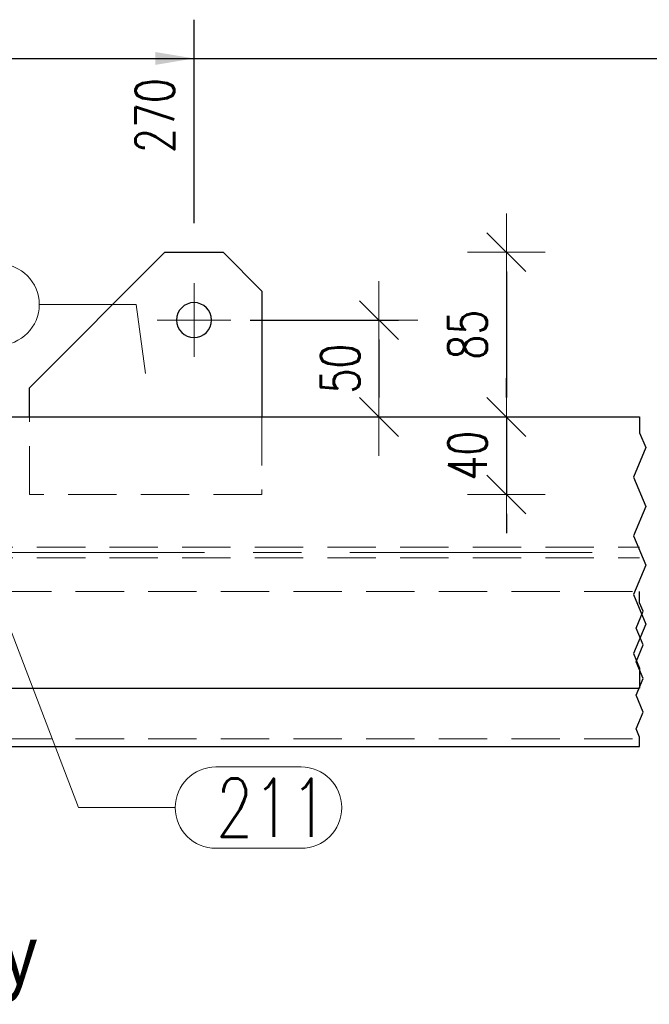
# Model space of a CAD drawing. Header units: millimetres. Extents: x -144 to 709, y 12312 to 12982.
# Tile 7 of 57: x -44 to -12, y 12370 to 12421. Entities that reach past the tile are written whole.
import ezdxf

# ---------------------------------------------------------------- set-up
doc = ezdxf.new("R2010")
doc.units = ezdxf.units.MM
doc.header["$LTSCALE"] = 10
doc.linetypes.add('HIDDEN', pattern=[0.375, 0.25, -0.125])
doc.linetypes.add('MITTE', pattern=[2, 1.25, -0.25, 0.25, -0.25])
doc.layers.get('Defpoints').update_dxf_attribs({"color": 1})
for name, color, linetype, lineweight in [('PS_DIM', 4, 'Continuous', 13), ('PS_Hidden', 2, 'HIDDEN', 9), ('PS_Mid', 5, 'MITTE', 15), ('PS_Pos', 1, 'Continuous', 15), ('PS_Shape', 161, 'Continuous', 30), ('PS_SOLID', 7, 'Continuous', 30), ('PS_TEXT', 3, 'Continuous', 18)]:
    doc.layers.add(name, color=color, linetype=linetype, lineweight=lineweight)
doc.styles.add('gil', font='txt', dxfattribs={"width": 0.9})
doc.styles.add('simplex', font='simplex.shx', dxfattribs={"width": 0.75})
doc.dimstyles.new('1_10_GŁ_DS1-LS10', dxfattribs={"dimtxt": 2, "dimasz": 2, "dimexe": 2, "dimexo": 5, "dimgap": 1, "dimtad": 1, "dimjust": 4, "dimdec": 0, "dimlfac": 10, "dimtxsty": 'simplex', "dimblk1": 'NONE', "dimsah": 1, "dimcen": 2, "dimclrd": 256, "dimclre": 256, "dimclrt": 3, "dimadec": 1, "dimazin": 0, "dimtfac": 1, "dimtdec": 0, "dimtmove": 2, "dimatfit": 3, "dimfxl": 1, "dimarcsym": 0})
doc.dimstyles.new('1_10_PRZ', dxfattribs={"dimtxt": 2, "dimasz": 1, "dimexe": 2, "dimexo": 5, "dimgap": 1, "dimtad": 1, "dimdec": 0, "dimlfac": 10, "dimtxsty": 'simplex', "dimblk": 'dimznak', "dimcen": 2, "dimse1": 1, "dimse2": 1, "dimclrt": 3, "dimadec": 1, "dimazin": 0, "dimtfac": 1, "dimtdec": 0, "dimtix": 1, "dimtmove": 2, "dimatfit": 3, "dimldrblk": 'dim-grot', "dimfxl": 1, "dimarcsym": 0})
doc.dimstyles.new('1_10_SC', dxfattribs={"dimtxt": 2, "dimasz": 1, "dimexe": 1, "dimexo": 1, "dimgap": 1, "dimtad": 1, "dimdec": 0, "dimlfac": 10, "dimtxsty": 'simplex', "dimblk": 'dimznak', "dimcen": 2, "dimclrd": 256, "dimclre": 256, "dimclrt": 3, "dimadec": 1, "dimazin": 0, "dimtfac": 1, "dimtdec": 0, "dimtix": 1, "dimtmove": 2, "dimatfit": 3, "dimldrblk": 'dim-grot', "dimfxl": 1, "dimarcsym": 0})

# ---------------------------------------------------------------- blocks, each defined once
blk = doc.blocks.new('*D199')
at = {"layer": 'Defpoints', "color": 0, "transparency": 16777216}
for p in [(-35.165, 12419.049), (-35.165, 12405.549), (-62.117, 12386.549)]:
    blk.add_point(p, dxfattribs=at)
at = {"layer": 'PS_DIM', "lineweight": -2, "transparency": 16777216}
for p, q in [((-62.117, 12391.549), (-62.117, 12421.049)), ((-35.165, 12410.549), (-35.165, 12421.049)), ((-62.117, 12419.049), (-37.165, 12419.049))]:
    blk.add_line(p, q, dxfattribs=at)
at = {"layer": 'PS_DIM', "transparency": 16777216}
blk.add_solid([(-37.165, 12419.382), (-37.165, 12418.715), (-35.165, 12419.049)], dxfattribs=at)
at = {"layer": 'PS_DIM', "color": 3, "transparency": 16777216, "insert": (-37.185, 12416.1), "char_height": 2, "attachment_point": 5, "rotation": 90, "style": 'simplex'}
blk.add_mtext('270', dxfattribs=at)
blk = doc.blocks.new('_None')
blk = doc.blocks.new('*D200')
at = {"layer": 'Defpoints', "color": 0, "transparency": 16777216}
for p in [(60.835, 12419.049), (60.835, 12405.549), (-62.117, 12386.549)]:
    blk.add_point(p, dxfattribs=at)
at = {"layer": 'PS_DIM', "lineweight": -2, "transparency": 16777216}
for p, q in [((-62.117, 12391.549), (-62.117, 12421.049)), ((60.835, 12410.549), (60.835, 12421.049)), ((-62.117, 12419.049), (58.835, 12419.049))]:
    blk.add_line(p, q, dxfattribs=at)
at = {"layer": 'PS_DIM', "transparency": 16777216}
blk.add_solid([(58.835, 12419.382), (58.835, 12418.715), (60.835, 12419.049)], dxfattribs=at)
at = {"layer": 'PS_DIM', "color": 3, "transparency": 16777216, "insert": (58.815, 12415.386), "char_height": 2, "attachment_point": 5, "rotation": 90, "style": 'simplex'}
blk.add_mtext('4670', dxfattribs=at)
blk = doc.blocks.new('*D201')
at = {"layer": 'Defpoints', "color": 0, "transparency": 16777216}
for p in [(80.835, 12419.049), (80.835, 12405.549), (-62.117, 12386.549)]:
    blk.add_point(p, dxfattribs=at)
at = {"layer": 'PS_DIM', "lineweight": -2, "transparency": 16777216}
for p, q in [((-62.117, 12391.549), (-62.117, 12421.049)), ((80.835, 12410.549), (80.835, 12421.049)), ((-62.117, 12419.049), (78.835, 12419.049))]:
    blk.add_line(p, q, dxfattribs=at)
at = {"layer": 'PS_DIM', "transparency": 16777216}
blk.add_solid([(78.835, 12419.382), (78.835, 12418.715), (80.835, 12419.049)], dxfattribs=at)
at = {"layer": 'PS_DIM', "color": 3, "transparency": 16777216, "insert": (78.815, 12415.386), "char_height": 2, "attachment_point": 5, "rotation": 90, "style": 'simplex'}
blk.add_mtext('4870', dxfattribs=at)
blk = doc.blocks.new('*D202')
at = {"layer": 'Defpoints', "color": 0, "transparency": 16777216}
for p in [(92.273, 12419.049), (92.273, 12398.049), (-62.117, 12386.549)]:
    blk.add_point(p, dxfattribs=at)
at = {"layer": 'PS_DIM', "lineweight": -2, "transparency": 16777216}
for p, q in [((-62.117, 12391.549), (-62.117, 12421.049)), ((92.273, 12403.049), (92.273, 12421.049)), ((-62.117, 12419.049), (90.273, 12419.049))]:
    blk.add_line(p, q, dxfattribs=at)
at = {"layer": 'PS_DIM', "transparency": 16777216}
blk.add_solid([(90.273, 12419.382), (90.273, 12418.715), (92.273, 12419.049)], dxfattribs=at)
at = {"layer": 'PS_DIM', "color": 3, "transparency": 16777216, "insert": (90.253, 12415.35), "char_height": 2, "attachment_point": 5, "rotation": 90, "style": 'simplex'}
blk.add_mtext('4984', dxfattribs=at)
blk = doc.blocks.new('*D203')
at = {"layer": 'Defpoints', "color": 0, "transparency": 16777216}
for p in [(101.273, 12419.049), (101.273, 12398.049), (-62.117, 12386.549)]:
    blk.add_point(p, dxfattribs=at)
at = {"layer": 'PS_DIM', "lineweight": -2, "transparency": 16777216}
for p, q in [((-62.117, 12391.549), (-62.117, 12421.049)), ((101.273, 12403.049), (101.273, 12421.049)), ((-62.117, 12419.049), (99.273, 12419.049))]:
    blk.add_line(p, q, dxfattribs=at)
at = {"layer": 'PS_DIM', "transparency": 16777216}
blk.add_solid([(99.273, 12419.382), (99.273, 12418.715), (101.273, 12419.049)], dxfattribs=at)
at = {"layer": 'PS_DIM', "color": 3, "transparency": 16777216, "insert": (99.253, 12415.35), "char_height": 2, "attachment_point": 5, "rotation": 90, "style": 'simplex'}
blk.add_mtext('5074', dxfattribs=at)
blk = doc.blocks.new('*D204')
at = {"layer": 'Defpoints', "color": 0, "transparency": 16777216}
for p in [(243.673, 12419.049), (243.673, 12405.549), (-62.117, 12386.549)]:
    blk.add_point(p, dxfattribs=at)
at = {"layer": 'PS_DIM', "lineweight": -2, "transparency": 16777216}
for p, q in [((-62.117, 12391.549), (-62.117, 12421.049)), ((243.673, 12410.549), (243.673, 12421.049)), ((-62.117, 12419.049), (241.673, 12419.049))]:
    blk.add_line(p, q, dxfattribs=at)
at = {"layer": 'PS_DIM', "transparency": 16777216}
blk.add_solid([(241.673, 12419.382), (241.673, 12418.715), (243.673, 12419.049)], dxfattribs=at)
at = {"layer": 'PS_DIM', "color": 3, "transparency": 16777216, "insert": (241.653, 12415.493), "char_height": 2, "attachment_point": 5, "rotation": 90, "style": 'simplex'}
blk.add_mtext('9914', dxfattribs=at)
blk = doc.blocks.new('*D205')
at = {"layer": 'Defpoints', "color": 0, "transparency": 16777216}
for p in [(253.46, 12419.049), (253.46, 12398.049), (-62.117, 12386.549)]:
    blk.add_point(p, dxfattribs=at)
at = {"layer": 'PS_DIM', "lineweight": -2, "transparency": 16777216}
for p, q in [((-62.117, 12391.549), (-62.117, 12421.049)), ((253.46, 12403.049), (253.46, 12421.049)), ((-62.117, 12419.049), (251.46, 12419.049))]:
    blk.add_line(p, q, dxfattribs=at)
at = {"layer": 'PS_DIM', "transparency": 16777216}
blk.add_solid([(251.46, 12419.382), (251.46, 12418.715), (253.46, 12419.049)], dxfattribs=at)
at = {"layer": 'PS_DIM', "color": 3, "transparency": 16777216, "insert": (251.44, 12414.957), "char_height": 2, "attachment_point": 5, "rotation": 90, "style": 'simplex'}
blk.add_mtext('10012', dxfattribs=at)
blk = doc.blocks.new('*D206')
at = {"layer": 'Defpoints', "color": 0, "transparency": 16777216}
for p in [(262.46, 12419.049), (262.46, 12398.049), (-62.117, 12386.549)]:
    blk.add_point(p, dxfattribs=at)
at = {"layer": 'PS_DIM', "lineweight": -2, "transparency": 16777216}
for p, q in [((-62.117, 12391.549), (-62.117, 12421.049)), ((262.46, 12403.049), (262.46, 12421.049)), ((-62.117, 12419.049), (260.46, 12419.049))]:
    blk.add_line(p, q, dxfattribs=at)
at = {"layer": 'PS_DIM', "transparency": 16777216}
blk.add_solid([(260.46, 12419.382), (260.46, 12418.715), (262.46, 12419.049)], dxfattribs=at)
at = {"layer": 'PS_DIM', "color": 3, "transparency": 16777216, "insert": (260.44, 12414.957), "char_height": 2, "attachment_point": 5, "rotation": 90, "style": 'simplex'}
blk.add_mtext('10102', dxfattribs=at)
blk = doc.blocks.new('*D207')
at = {"layer": 'Defpoints', "color": 0, "transparency": 16777216}
for p in [(269.322, 12419.049), (269.322, 12405.549), (-62.117, 12386.549)]:
    blk.add_point(p, dxfattribs=at)
at = {"layer": 'PS_DIM', "lineweight": -2, "transparency": 16777216}
for p, q in [((-62.117, 12391.549), (-62.117, 12421.049)), ((269.322, 12410.549), (269.322, 12421.049)), ((-62.117, 12419.049), (267.322, 12419.049))]:
    blk.add_line(p, q, dxfattribs=at)
at = {"layer": 'PS_DIM', "transparency": 16777216}
blk.add_solid([(267.322, 12419.382), (267.322, 12418.715), (269.322, 12419.049)], dxfattribs=at)
at = {"layer": 'PS_DIM', "color": 3, "transparency": 16777216, "insert": (267.302, 12415.279), "char_height": 2, "attachment_point": 5, "rotation": 90, "style": 'simplex'}
blk.add_mtext('10171', dxfattribs=at)
blk = doc.blocks.new('*D208')
at = {"layer": 'Defpoints', "color": 0, "transparency": 16777216}
for p in [(306.867, 12419.049), (306.867, 12392.449), (-62.117, 12386.549)]:
    blk.add_point(p, dxfattribs=at)
at = {"layer": 'PS_DIM', "lineweight": -2, "transparency": 16777216}
for p, q in [((-62.117, 12391.549), (-62.117, 12421.049)), ((306.867, 12397.449), (306.867, 12421.049)), ((-62.117, 12419.049), (304.867, 12419.049))]:
    blk.add_line(p, q, dxfattribs=at)
at = {"layer": 'PS_DIM', "transparency": 16777216}
blk.add_solid([(304.867, 12419.382), (304.867, 12418.715), (306.867, 12419.049)], dxfattribs=at)
at = {"layer": 'PS_DIM', "color": 3, "transparency": 16777216, "insert": (304.847, 12414.85), "char_height": 2, "attachment_point": 5, "rotation": 90, "style": 'simplex'}
blk.add_mtext('10546', dxfattribs=at)
blk = doc.blocks.new('*D209')
at = {"layer": 'Defpoints', "color": 0, "transparency": 16777216}
for p in [(393.612, 12419.049), (393.612, 12400.549), (-62.117, 12386.549)]:
    blk.add_point(p, dxfattribs=at)
at = {"layer": 'PS_DIM', "lineweight": -2, "transparency": 16777216}
for p, q in [((-62.117, 12391.549), (-62.117, 12421.049)), ((393.612, 12405.549), (393.612, 12421.049)), ((-62.117, 12419.049), (391.612, 12419.049))]:
    blk.add_line(p, q, dxfattribs=at)
at = {"layer": 'PS_DIM', "transparency": 16777216}
blk.add_solid([(391.612, 12419.382), (391.612, 12418.715), (393.612, 12419.049)], dxfattribs=at)
at = {"layer": 'PS_DIM', "color": 3, "transparency": 16777216, "insert": (391.592, 12414.957), "char_height": 2, "attachment_point": 5, "rotation": 90, "style": 'simplex'}
blk.add_mtext('12015', dxfattribs=at)
blk = doc.blocks.new('dimznak')
at = {"color": 0}
for points in [[(0, 2), (0, -2)], [(-2, 0), (2, 0)]]:
    blk.add_lwpolyline(points, dxfattribs=at)
at = {"color": 2}
blk.add_lwpolyline([(1, 1), (-1, -1)], dxfattribs=at)
blk = doc.blocks.new('*D244')
at = {"layer": 'Defpoints', "color": 0, "transparency": 16777216}
for p in [(-33.265, 12405.549), (-33.265, 12400.549), (-25.62, 12400.549)]:
    blk.add_point(p, dxfattribs=at)
at = {"layer": 'PS_DIM', "lineweight": -2, "transparency": 16777216}
for p, q in [((-32.265, 12405.549), (-24.62, 12405.549)), ((-25.62, 12404.549), (-25.62, 12401.549)), ((-32.265, 12400.549), (-24.62, 12400.549))]:
    blk.add_line(p, q, dxfattribs=at)
for p, rotation in [((-25.62, 12405.549), 90), ((-25.62, 12400.549), 270)]:
    blk.add_blockref('dimznak', p, dxfattribs=dict(at, rotation=rotation))
at = {"layer": 'PS_DIM', "color": 3, "transparency": 16777216, "insert": (-27.62, 12403.049), "char_height": 2, "attachment_point": 5, "rotation": 90, "style": 'simplex'}
blk.add_mtext('50', dxfattribs=at)
blk = doc.blocks.new('dim-grot')
blk.add_hatch(color=256).paths.add_polyline_path([(0, 0), (-2, 0.5), (-2, -0.5)])
blk.add_lwpolyline([(0, 0), (-2, 0.5), (-2, -0.5), (0, 0)])
blk = doc.blocks.new('*D245')
at = {"layer": 'Defpoints', "color": 0, "transparency": 16777216}
for p in [(-36.665, 12409.049), (-33.265, 12400.549), (-19.044, 12400.549)]:
    blk.add_point(p, dxfattribs=at)
at = {"layer": 'PS_DIM', "color": 0, "lineweight": -2, "transparency": 16777216}
blk.add_line((-19.044, 12408.049), (-19.044, 12401.549), dxfattribs=at)
for p, rotation in [((-19.044, 12409.049), 90), ((-19.044, 12400.549), 270)]:
    blk.add_blockref('dimznak', p, dxfattribs=dict(at, rotation=rotation))
at = {"layer": 'PS_DIM', "color": 3, "transparency": 16777216, "insert": (-21.044, 12404.799), "char_height": 2, "attachment_point": 5, "rotation": 90, "style": 'simplex'}
blk.add_mtext('85', dxfattribs=at)
blk = doc.blocks.new('*D246')
at = {"layer": 'Defpoints', "color": 0, "transparency": 16777216}
for p in [(-33.265, 12400.549), (-31.665, 12396.549), (-19.044, 12396.549)]:
    blk.add_point(p, dxfattribs=at)
at = {"layer": 'PS_DIM', "color": 0, "lineweight": -2, "transparency": 16777216}
for p, q in [((-19.044, 12401.549), (-19.044, 12402.549)), ((-19.044, 12400.549), (-19.044, 12396.549)), ((-19.044, 12395.549), (-19.044, 12394.549))]:
    blk.add_line(p, q, dxfattribs=at)
for p, rotation in [((-19.044, 12400.549), 270), ((-19.044, 12396.549), 90)]:
    blk.add_blockref('dimznak', p, dxfattribs=dict(at, rotation=rotation))
at = {"layer": 'PS_DIM', "color": 3, "transparency": 16777216, "insert": (-21.044, 12398.549), "char_height": 2, "attachment_point": 5, "rotation": 90, "style": 'simplex'}
blk.add_mtext('40', dxfattribs=at)
blk = doc.blocks.new('*X434')
at = {"color": 1}
for p, q in [((-12.165, 12400.549), (-12.165, 12399.725)), ((-12.165, 12399.725), (-11.845, 12398.967)), ((-11.845, 12398.967), (-12.486, 12397.45)), ((-12.486, 12397.45), (-11.845, 12395.932)), ((-11.845, 12395.932), (-12.486, 12394.415)), ((-12.486, 12394.415), (-11.845, 12392.898)), ((-11.845, 12392.898), (-12.486, 12391.381)), ((-12.486, 12391.381), (-11.845, 12389.864)), ((-12.165, 12390.954), (-12.165, 12391.549)), ((-11.982, 12390.521), (-12.165, 12390.954)), ((-12.349, 12389.654), (-11.982, 12390.521)), ((-11.845, 12389.864), (-12.486, 12388.347)), ((-11.982, 12388.787), (-12.349, 12389.654)), ((-12.349, 12387.92), (-11.982, 12388.787)), ((-12.486, 12388.347), (-12.165, 12387.589)), ((-11.982, 12387.053), (-12.349, 12387.92)), ((-12.165, 12387.589), (-12.165, 12386.549)), ((-12.349, 12386.186), (-11.982, 12387.053)), ((-11.982, 12385.32), (-12.349, 12386.186)), ((-12.349, 12384.453), (-11.982, 12385.32)), ((-12.165, 12384.019), (-12.349, 12384.453)), ((-12.165, 12383.549), (-12.165, 12384.019))]:
    blk.add_line(p, q, dxfattribs=at)
at = {"layer": 'PS_Hidden', "color": 2, "linetype": 'HIDDEN'}
for p, q in [((-43.665, 12396.549), (-43.665, 12400.549)), ((-31.665, 12400.549), (-31.665, 12396.549)), ((-31.665, 12396.549), (-43.665, 12396.549)), ((-62.026, 12393.824), (-12.165, 12393.824)), ((-62.026, 12393.274), (-12.165, 12393.274)), ((-56.28, 12391.549), (-12.165, 12391.549)), ((-56.28, 12383.949), (-12.165, 12383.949))]:
    blk.add_line(p, q, dxfattribs=at)
at = {"layer": 'PS_Mid', "color": 5, "linetype": 'MITTE'}
for p, q in [((-35.165, 12407.449), (-35.165, 12403.649)), ((-33.265, 12405.549), (-37.065, 12405.549)), ((-67.117, 12393.549), (-12.165, 12393.549))]:
    blk.add_line(p, q, dxfattribs=at)
at = {"layer": 'PS_SOLID', "color": 7, "linetype": 'Continuous'}
for p, q in [((-36.665, 12409.049), (-43.665, 12402.049)), ((-36.665, 12409.049), (-33.665, 12409.049)), ((-31.665, 12407.049), (-33.665, 12409.049)), ((-31.665, 12407.049), (-31.665, 12400.549)), ((-43.665, 12400.549), (-43.665, 12402.049)), ((-45.665, 12400.549), (-12.165, 12400.549)), ((-45.665, 12386.549), (-12.165, 12386.549)), ((-56.28, 12383.549), (-12.165, 12383.549))]:
    blk.add_line(p, q, dxfattribs=at)
at = {"layer": 'PS_SOLID', "color": 7, "extrusion": (0, 0, -1)}
blk.add_circle((35.165, 12405.549), 0.9, dxfattribs=at)
blk = doc.blocks.new('*X469')
at = {"color": 1}
for p, q in [((-46.165, 12393.549), (-41.137, 12380.391)), ((-34.037, 12382.491), (-29.644, 12382.491)), ((-41.137, 12380.391), (-36.137, 12380.391)), ((-34.037, 12378.291), (-29.644, 12378.291))]:
    blk.add_line(p, q, dxfattribs=at)
for centre, start, end in [((-34.037, 12380.391), 90, 270), ((-29.644, 12380.391), 270, 90)]:
    blk.add_arc(centre, 2.1, start, end, dxfattribs=at)
at = {"color": 2, "style": 'simplex', "width": 0.75}
blk.add_text('211', height=3, dxfattribs=at).set_placement((-34.037, 12378.891))
blk = doc.blocks.new('*X470')
at = {"color": 1}
for p, q in [((-50.718, 12408.452), (-45.254, 12408.452)), ((-43.154, 12406.352), (-38.154, 12406.352)), ((-37.665, 12402.799), (-38.154, 12406.352)), ((-50.718, 12404.252), (-45.254, 12404.252))]:
    blk.add_line(p, q, dxfattribs=at)
for centre, start, end in [((-50.718, 12406.352), 90, 270), ((-45.254, 12406.352), 270, 90)]:
    blk.add_arc(centre, 2.1, start, end, dxfattribs=at)
at = {"color": 2, "style": 'simplex', "width": 0.75}
blk.add_text('214', height=3, dxfattribs=at).set_placement((-50.718, 12404.852))
blk = doc.blocks.new('*X479')
at = {"color": 3, "style": 'gil', "width": 0.9}
blk.add_text('Widok z góry', height=3, dxfattribs=at).set_placement((-64.139, 12371.266))

msp = doc.modelspace()

# ---------------------------------------------------------------- block references
at = {"layer": 'PS_Pos'}
for name in ['*X470', '*X469']:
    msp.add_blockref(name, (0, 0), dxfattribs=at)
at = {"layer": 'PS_Shape', "color": 6}
msp.add_blockref('*X434', (0, 0), dxfattribs=at)
at = {"layer": 'PS_TEXT'}
msp.add_blockref('*X479', (0, 0), dxfattribs=at)

# ---------------------------------------------------------------- dimensions: what is measured, and where the dimension line sits
at = {"layer": 'PS_DIM'}
dim = msp.add_linear_dim(base=(-35.165, 12419.049), p1=(-62.117, 12386.549), p2=(-35.165, 12405.549), dimstyle='1_10_GŁ_DS1-LS10', dxfattribs=at)
dim.commit()
dim.dimension.update_dxf_attribs({"geometry": '*D199', "text_midpoint": (-37.185, 12416.1), "dimtype": 128, "text_rotation": 90})
for base, p2, text, picture, middle in [((60.835, 12419.049), (60.835, 12405.549), '4670', '*D200', (58.815, 12415.386)), ((80.835, 12419.049), (80.835, 12405.549), '4870', '*D201', (78.815, 12415.386)), ((92.273, 12419.049), (92.273, 12398.049), '4984', '*D202', (90.253, 12415.35)), ((101.273, 12419.049), (101.273, 12398.049), '5074', '*D203', (99.253, 12415.35)), ((243.673, 12419.049), (243.673, 12405.549), '9914', '*D204', (241.653, 12415.493)), ((253.46, 12419.049), (253.46, 12398.049), '10012', '*D205', (251.44, 12414.957)), ((262.46, 12419.049), (262.46, 12398.049), '10102', '*D206', (260.44, 12414.957)), ((269.322, 12419.049), (269.322, 12405.549), '10171', '*D207', (267.302, 12415.279)), ((306.867, 12419.049), (306.867, 12392.449), '10546', '*D208', (304.847, 12414.85)), ((393.612, 12419.049), (393.612, 12400.549), '12015', '*D209', (391.592, 12414.957))]:
    dim = msp.add_linear_dim(base=base, p1=(-62.117, 12386.549), p2=p2, text=text, dimstyle='1_10_GŁ_DS1-LS10', dxfattribs=at)
    dim.commit()
    dim.dimension.update_dxf_attribs({"geometry": picture, "text_midpoint": middle, "dimtype": 128, "text_rotation": 90})
for base, p1, p2, dimstyle, picture, middle in [((-19.044, 12400.549), (-36.665, 12409.049), (-33.265, 12400.549), '1_10_PRZ', '*D245', (-21.044, 12404.799)), ((-25.62, 12400.549), (-33.265, 12405.549), (-33.265, 12400.549), '1_10_SC', '*D244', (-27.62, 12403.049)), ((-19.044, 12396.549), (-33.265, 12400.549), (-31.665, 12396.549), '1_10_PRZ', '*D246', (-21.044, 12398.549))]:
    dim = msp.add_linear_dim(base=base, p1=p1, p2=p2, angle=90, dimstyle=dimstyle, dxfattribs=at)
    dim.commit()
    dim.dimension.update_dxf_attribs({"geometry": picture, "text_midpoint": middle})

doc.saveas('drawing.dxf')
